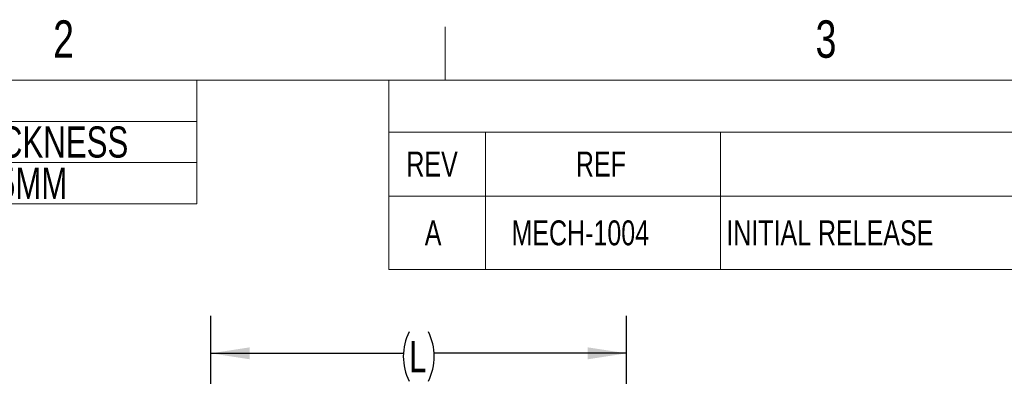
# Model space of a CAD drawing. Header units: millimetres. Extents: x 5 to 274, y 4 to 211.
# Tile 24 of 28: x 104 to 187, y 181 to 211. Entities that reach past the tile are written whole.
import ezdxf

# ---------------------------------------------------------------- set-up
doc = ezdxf.new("R2010")
doc.units = ezdxf.units.MM
doc.layers.add('DIMENSIONS', color=8, linetype='Continuous')
doc.layers.add('FORMAT', color=7, linetype='Continuous')
doc.styles.add('SLDTEXTSTYLE0', font='TXT', dxfattribs={"width": 0.75})
doc.dimstyles.new('SLDDIMSTYLE6', dxfattribs={"dimtxt": 2.645833, "dimasz": 3.302, "dimexe": 0, "dimexo": 0.0625, "dimgap": 0.661458, "dimtad": 0, "dimtih": 1, "dimtoh": 1, "dimrnd": 1e-09, "dimzin": 12, "dimdsep": 46, "dimtxsty": 'SLDTEXTSTYLE0', "dimsah": 1, "dimcen": 0.09, "dimadec": 0, "dimazin": 3, "dimtfac": 1, "dimtofl": 0, "dimtmove": 0, "dimatfit": 3, "dimfxl": 0, "dimfrac": 2, "dimtolj": 1, "dimtzin": 12, "dimarcsym": 0})

# ---------------------------------------------------------------- blocks, each defined once
blk = doc.blocks.new('SW_TABLEANNOTATION_0')
at = {"color": 0, "linetype": 'Continuous', "lineweight": 18}
for p, q in [((0, 0), (0, -4.417)), ((0, 0), (8.209, 0)), ((8.209, 0), (28.171, 0)), ((28.171, 0), (100.557, 0)), ((0, -4.417), (0, -9.865)), ((0, -4.417), (8.209, -4.417)), ((8.209, -4.417), (8.209, -9.865)), ((8.209, -4.417), (28.171, -4.417)), ((28.171, -4.417), (28.171, -9.865)), ((28.171, -4.417), (100.557, -4.417)), ((0, -9.865), (8.209, -9.865)), ((0, -9.865), (0, -16.098)), ((8.209, -9.865), (28.171, -9.865)), ((8.209, -9.865), (8.209, -16.098)), ((28.171, -9.865), (100.557, -9.865)), ((28.171, -9.865), (28.171, -16.098)), ((0, -16.098), (8.209, -16.098)), ((8.209, -16.098), (28.171, -16.098)), ((28.171, -16.098), (100.557, -16.098))]:
    blk.add_line(p, q, dxfattribs=at)
at = {"color": 0, "linetype": 'Continuous', "lineweight": 0, "attachment_point": 1, "style": 'SLDTEXTSTYLE0'}
for s, insert, char_height in [('REV', (1.5, -6.08), 2.1167), ('REF', (15.893, -6.08), 2.1167), ('A', (3.06, -11.92), 2.117), ('MECH-1004', (10.429, -11.92), 2.1167), ('INITIAL RELEASE', (28.671, -11.92), 2.11667)]:
    blk.add_mtext(s, dxfattribs=dict(at, insert=insert, char_height=char_height))
blk = doc.blocks.new('SW_TABLEANNOTATION_1')
at = {"color": 0, "linetype": 'Continuous', "lineweight": 18}
for p, q in [((81.571, 0), (108.414, 0)), ((108.414, 0), (108.414, -3.511)), ((81.571, -3.511), (108.414, -3.511)), ((108.414, -3.511), (108.414, -7.011)), ((81.571, -7.011), (108.414, -7.011)), ((108.414, -7.011), (108.414, -10.523)), ((81.571, -10.523), (108.414, -10.523))]:
    blk.add_line(p, q, dxfattribs=at)
at = {"color": 0, "linetype": 'Continuous', "lineweight": 0, "attachment_point": 1, "style": 'SLDTEXTSTYLE0'}
for s, insert, char_height in [('CG THICKNESS', (82.689, -3.941), 2.64583), ('0.5MM', (89.306, -7.447), 2.6458)]:
    blk.add_mtext(s, dxfattribs=dict(at, insert=insert, char_height=char_height))
blk = doc.blocks.new('_D_9')
at = {"layer": 'DIMENSIONS'}
for p, q in [((119.806, 153.462), (119.806, 185.667)), ((155.11, 149.703), (155.11, 185.667)), ((119.806, 182.492), (136.146, 182.492)), ((155.11, 182.492), (138.77, 182.492))]:
    blk.add_line(p, q, dxfattribs=at)
for centre, start, end in [((140.846, 182.224), 153.43495, 206.56505), ((134.07, 182.224), 333.43495, 26.56505)]:
    blk.add_arc(centre, 4.7, start, end, dxfattribs=at)
for points in [[(119.806, 182.492), (123.108, 181.984), (123.108, 183)], [(155.11, 182.492), (151.808, 183), (151.808, 181.984)]]:
    blk.add_solid(points, dxfattribs=at)
at = {"layer": 'DIMENSIONS', "insert": (136.642, 183.532), "char_height": 2.646, "attachment_point": 1, "style": 'SLDTEXTSTYLE0'}
blk.add_mtext('L', dxfattribs=at)

msp = doc.modelspace()

# ---------------------------------------------------------------- linework, layer by layer
at = {"layer": 'FORMAT', "color": 7, "linetype": 'Continuous', "lineweight": 18}
for p, q in [((139.7, 210.226), (139.7, 205.699)), ((10.2, 205.7), (269.2, 205.7))]:
    msp.add_line(p, q, dxfattribs=at)

# ---------------------------------------------------------------- block references
at = {"color": 7, "linetype": 'Continuous', "lineweight": 0}
for name, p in [('SW_TABLEANNOTATION_1', (10.2, 205.7)), ('SW_TABLEANNOTATION_0', (134.9079195, 205.7))]:
    msp.add_blockref(name, p, dxfattribs=at)

# ---------------------------------------------------------------- texts
at = {"layer": 'FORMAT', "char_height": 3.175, "attachment_point": 2, "style": 'SLDTEXTSTYLE0'}
for s, insert in [('2', (107.2930295, 210.7661233)), ('3', (172.0430295, 210.7661233))]:
    msp.add_mtext(s, dxfattribs=dict(at, insert=insert))

# ---------------------------------------------------------------- dimensions: what is measured, and where the dimension line sits
at = {"layer": 'DIMENSIONS'}
dim = msp.add_linear_dim(base=(155.1102821, 182.4920154), p1=(119.8059541, 152.1920154), p2=(155.1102821, 148.4334289), text='(<>)', dimstyle='SLDDIMSTYLE6', dxfattribs=at)
dim.commit()
dim.dimension.update_dxf_attribs({"geometry": '_D_9', "text_midpoint": (137.4581178, 182.4920154), "dimtype": 160})

doc.saveas('drawing.dxf')
